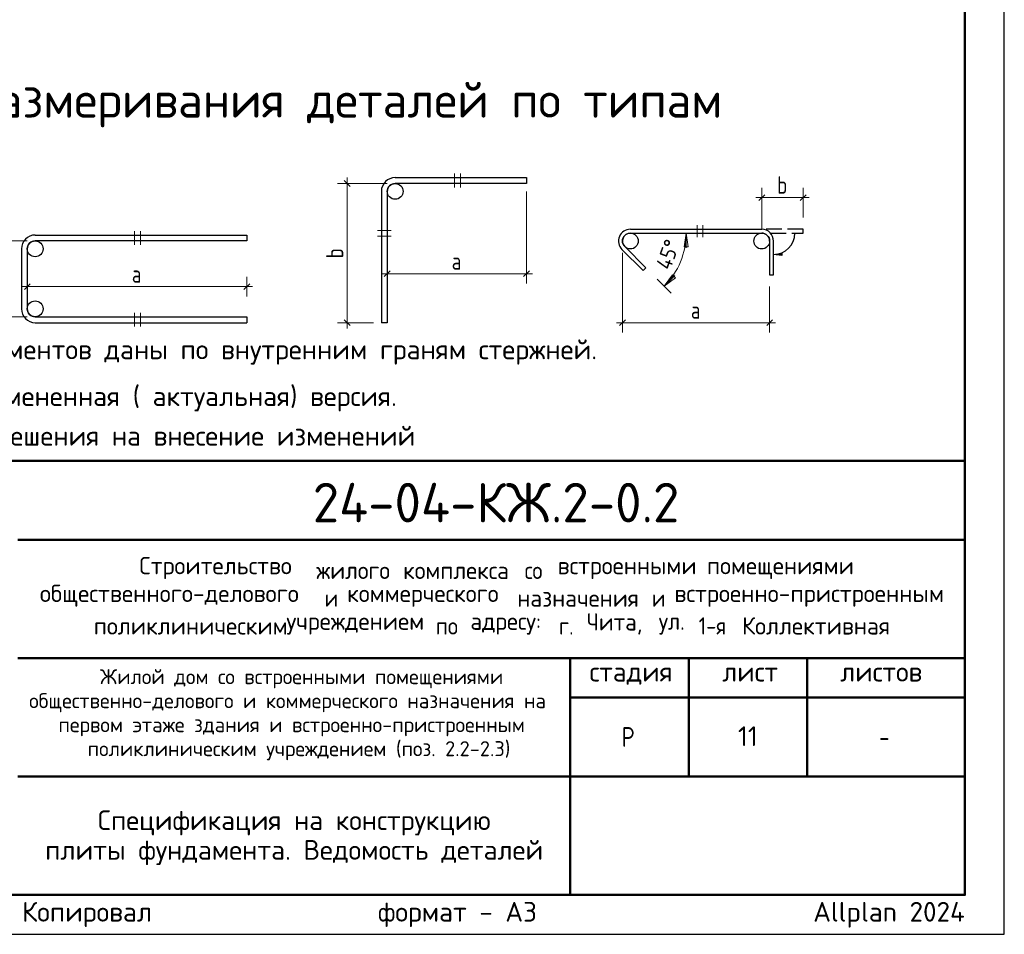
# Model space of a CAD drawing. Header units: millimetres. Extents: x 0 to 50400, y 0 to 35640.
# Tile 6 of 7: x 35426 to 50400, y 0 to 13906. Entities that reach past the tile are written whole.
import ezdxf

# ---------------------------------------------------------------- set-up
doc = ezdxf.new("R2010")
doc.units = ezdxf.units.MM
doc.linetypes.add('______2', pattern=[324, 240, -84])
doc.layers.add('Standard', color=7, linetype='Continuous', lineweight=25)
doc.layers.add('Надписи', color=7, linetype='Continuous', lineweight=25)
doc.styles.add('ISOCPEUR', font='isocpeur.ttf')

msp = doc.modelspace()

# ---------------------------------------------------------------- hatches: boundary and pattern name
at = {"layer": 'Standard', "linetype": 'Continuous', "lineweight": -3, "transparency": 33554687}
msp.add_hatch(color=7, dxfattribs=at).paths.add_polyline_path([(47017, 10319), (46891, 10337), (47017, 10355)], flags=16)

# ---------------------------------------------------------------- linework, layer by layer
at = {"layer": 'Standard', "color": 7, "linetype": 'Continuous', "lineweight": 13, "transparency": 33554687}
for p, q in [((42038, 11565), (42038, 11355)), ((42128, 11355), (42128, 11565)), ((40408, 11415), (40258, 11415)), ((40408, 11415), (40408, 11505)), ((40408, 11415), (40558, 11415)), ((40408, 11415), (41016, 11415)), ((40408, 11415), (40408, 9299)), ((43133, 10044), (43133, 11295)), ((46711, 11200), (46711, 11350)), ((47342, 11200), (47342, 11350)), ((46711, 11200), (46621, 11200)), ((46711, 11200), (46711, 11050)), ((46711, 11200), (47342, 11200)), ((47342, 11200), (47342, 11050)), ((47342, 11200), (47342, 10900)), ((47342, 11200), (47432, 11200)), ((37172, 10692), (37172, 10482)), ((37262, 10482), (37262, 10692)), ((40866, 10703), (41076, 10703)), ((45562, 10660), (45412, 10660)), ((45562, 10660), (45532, 10450)), ((45592, 10450), (45562, 10660)), ((45562, 10660), (45562, 10435)), ((45562, 10660), (45562, 10660)), ((45562, 10660), (45712, 10660)), ((45727, 10600), (45727, 10780)), ((45817, 10780), (45817, 10600)), ((34934, 10542), (35542, 10542)), ((41076, 10613), (40866, 10613)), ((44593, 9299), (44593, 10360)), ((45532, 10450), (45592, 10450)), ((41016, 10044), (41016, 10265)), ((41016, 10044), (41016, 10194)), ((43133, 10044), (43133, 10194)), ((41016, 10044), (40926, 10044)), ((41016, 10044), (41016, 9894)), ((43133, 10044), (43133, 9894)), ((43133, 10044), (43223, 10044)), ((35542, 9847), (35542, 9997)), ((38879, 9847), (38879, 9997)), ((45228, 9855), (45122, 9961)), ((45228, 9855), (45356, 10025)), ((45228, 9855), (45387, 10014)), ((45398, 9982), (45228, 9855)), ((45356, 10025), (45398, 9982)), ((35542, 9847), (35452, 9847)), ((35542, 9847), (35542, 9697)), ((38879, 9847), (38879, 9697)), ((38879, 9847), (38969, 9847)), ((45228, 9855), (45228, 9855)), ((45228, 9855), (45334, 9749)), ((46831, 9299), (46831, 9849)), ((37172, 9449), (37172, 9239)), ((37262, 9239), (37262, 9449)), ((44593, 9299), (44593, 9449)), ((46831, 9299), (46831, 9449)), ((34934, 9389), (35542, 9389)), ((40408, 9299), (40258, 9299)), ((40408, 9299), (40558, 9299)), ((40408, 9299), (40806, 9299)), ((40408, 9299), (40408, 9209)), ((44593, 9299), (44503, 9299)), ((44593, 9299), (44593, 9149)), ((46831, 9299), (46831, 9149)), ((46831, 9299), (46921, 9299))]:
    msp.add_line(p, q, dxfattribs=at)
at = {"layer": 'Standard', "color": 7, "linetype": 'Continuous', "lineweight": 25, "transparency": 33554687}
for p, q in [((40363, 11460), (40453, 11370)), ((40926, 11295), (40926, 9299)), ((41016, 11295), (41016, 9299)), ((46666, 11155), (46756, 11245)), ((47297, 11155), (47387, 11245)), ((44713, 10720), (46711, 10720)), ((44713, 10660), (46711, 10660)), ((35452, 10422), (35452, 9509)), ((35542, 10422), (35542, 9509)), ((40971, 9999), (41061, 10089)), ((43088, 9999), (43178, 10089)), ((35497, 9802), (35587, 9892)), ((38834, 9802), (38924, 9892)), ((35662, 9389), (38879, 9389)), ((35662, 9299), (38879, 9299)), ((38879, 9389), (38879, 9299)), ((40363, 9344), (40453, 9254)), ((41016, 9299), (40926, 9299)), ((44548, 9254), (44638, 9344)), ((46786, 9254), (46876, 9344)), ((49800, 600), (49800, 7200)), ((27600, 600), (49800, 600)), ((27600, 600), (49800, 600)), ((27600, 600), (49800, 600))]:
    msp.add_line(p, q, dxfattribs=at)
at = {"layer": 'Standard', "color": 7, "linetype": '______2', "lineweight": 25, "transparency": 33554687}
for p, q in [((47342, 10720), (46711, 10720)), ((46845, 10660), (47342, 10660)), ((47342, 10660), (47342, 10720))]:
    msp.add_line(p, q, dxfattribs=at)
at = {"layer": 'Standard', "color": 251, "linetype": 'Continuous', "lineweight": -3, "true_color": 0x656565, "transparency": 33554687}
for p, q in [((46891, 10337), (47017, 10355)), ((46891, 10337), (46891, 10337)), ((46891, 10337), (46891, 10337)), ((46891, 10337), (46891, 10337)), ((47017, 10319), (46891, 10337)), ((47017, 10355), (47017, 10319)), ((47017, 10337), (47026, 10337))]:
    msp.add_line(p, q, dxfattribs=at)
at = {"layer": 'Standard', "color": 7, "linetype": 'Continuous', "lineweight": 50, "transparency": 33554687}
for p, q in [((27600, 7200), (49800, 7200)), ((35400, 6000), (49800, 6000)), ((35400, 4200), (49800, 4200)), ((43800, 2400), (43800, 4200)), ((45600, 2400), (45600, 4200)), ((47400, 2400), (47400, 4200)), ((43800, 3600), (49800, 3600)), ((35400, 2400), (49800, 2400)), ((43800, 600), (43800, 2400)), ((43800, 600), (43800, 2400))]:
    msp.add_line(p, q, dxfattribs=at)
at = {"layer": 'Standard', "color": 7, "linetype": 'Continuous', "lineweight": 25, "transparency": 33554687}
msp.add_lwpolyline([(0, 0), (50400, 0), (50400, 35640), (0, 35640), (0, 0)], close=True, dxfattribs=at)
at = {"layer": 'Standard', "color": 7, "linetype": 'Continuous', "lineweight": 50, "transparency": 33554687}
msp.add_lwpolyline([(2400, 35040), (49800, 35040), (49800, 600), (2400, 600), (2400, 35040)], close=True, dxfattribs=at)
at = {"layer": 'Standard', "color": 7, "linetype": 'Continuous', "lineweight": 25, "transparency": 33554687}
for points in [[(41136, 11505), (43133, 11505), (43133, 11415), (41136, 11415)], [(35662, 10632), (38879, 10632), (38879, 10542), (35662, 10542)], [(46831, 10540), (46831, 10029), (46891, 10029), (46891, 10540)], [(44585, 10413), (44906, 10092), (44949, 10134), (44628, 10455)]]:
    msp.add_lwpolyline(points, dxfattribs=at)
at = {"layer": 'Standard', "color": 7, "linetype": 'Continuous', "lineweight": 13, "transparency": 33554687}
for points in [[(46711, 11200), (46711, 11173), (46711, 11173), (46711, 10720)], [(41016, 10044), (41669, 10044), (41669, 10044), (43133, 10044)], [(35542, 9847), (36824, 9847), (36824, 9847), (38879, 9847)], [(44593, 9299), (45273, 9299), (45273, 9299), (46831, 9299)]]:
    msp.add_lwpolyline(points, dxfattribs=at)
at = {"layer": 'Standard', "color": 9, "linetype": 'Continuous', "lineweight": -3, "true_color": 0xc7c7c7, "transparency": 33554687}
for centre in [(41136, 11295), (44713, 10540), (46711, 10540), (35662, 10422), (35662, 9509)]:
    msp.add_circle(centre, 120, dxfattribs=at)
at = {"layer": 'Standard', "color": 7, "linetype": 'Continuous', "lineweight": 25, "transparency": 33554687}
for centre, radius, start, end in [((41136, 11295), 210, 90, 180), ((41136, 11295), 120, 90, 180), ((35662, 10422), 210, 90, 180), ((44713, 10540), 180, 90, 225), ((44713, 10540), 120, 90, 225), ((46711, 10540), 180, 0, 90), ((46711, 10540), 120, 0, 90), ((35662, 10422), 120, 90, 180), ((35662, 9509), 210, 180, 270), ((35662, 9509), 120, 180, 270)]:
    msp.add_arc(centre, radius, start, end, dxfattribs=at)
at = {"layer": 'Standard', "color": 7, "linetype": 'Continuous', "lineweight": 13, "transparency": 33554687}
msp.add_arc((44423, 10660), 1139, 315, 0, dxfattribs=at)
at = {"layer": 'Standard', "color": 251, "linetype": 'Continuous', "lineweight": -3, "true_color": 0x656565, "transparency": 33554687}
msp.add_arc((46891, 10660), 323, 270, 0, dxfattribs=at)

# ---------------------------------------------------------------- texts
at = {"layer": 'Standard', "color": 7, "linetype": 'Continuous', "lineweight": 50, "transparency": 33554687, "attachment_point": 7, "style": 'ISOCPEUR'}
for s, insert, char_height, width in [('\\W0.99;Схема образмеривания деталей по типам', (31828, 12270), 540, 14650.47), ('\\W0.98;24-04-КЖ.2-0.2', (39882, 6262), 600, 6049.91)]:
    msp.add_mtext(s, dxfattribs=dict(at, insert=insert, char_height=char_height, width=width))
at = {"layer": 'Standard', "color": 7, "linetype": 'Continuous', "lineweight": 25, "transparency": 33554687, "attachment_point": 7, "style": 'ISOCPEUR'}
for s, insert, char_height, width in [('\\W0.78;b', (46947, 11260), 264, 287.23), ('\\W0.78;a', (41996, 10104), 264, 287.23), ('\\W0.78;a', (37131, 9907), 264, 287.23), ('\\W0.78;a', (45633, 9359), 264, 287.23), ('\\W1.00;* - Размеры гнутых элементов даны по внутренним граням стержней. ', (30577, 8661), 300, 13987.13), ('\\W0.98;Строительство ', (37245, 5402), 264, 2820.83), ('\\W0.96;жилого ', (39937, 5402), 264, 1446.12), ('\\W0.97;комплекса ', (41257, 5402), 264, 1975.29), ('\\W0.90;со ', (43105, 5402), 264, 620.97), ('\\W0.98;встроенными ', (43607, 5402), 264, 2398.16), ('\\W0.98;помещениями', (45877, 5402), 264, 2292.21), ('\\W0.99;общественного-делового ', (35733, 4980), 264, 4457.19), ('\\W0.87;и ', (40063, 4980), 264, 457.48), ('\\W0.98;коммерческого ', (40406, 4980), 264, 2714.91), ('\\W0.97;назначения ', (42993, 4980), 264, 2173.24), ('\\W0.87;и ', (45039, 4980), 264, 457.46), ('\\W0.99;встроенно-пристроенным', (45382, 4980), 264, 4298.92), ('\\W0.95;Чита, ', (44049, 4557), 264, 1221.07), ('\\W0.86;1-я ', (45752, 4557), 264, 773.52), ('\\W0.98;Коллективная', (46412, 4557), 264, 2450.61), ('\\W0.98;поликлиническим ', (36552, 4557), 264, 3058.06), ('\\W0.98;учреждением ', (39482, 4557), 264, 2397.9), ('\\W0.91;по ', (41752, 4557), 264, 647.69), ('\\W0.96;адресу: ', (42280, 4557), 264, 1472.67), ('\\W0.89;г. ', (43627, 4557), 264, 539.49), ('\\W0.92;ул. ', (45145, 4557), 264, 728.23), ('\\W0.99;стадия    лист     листов', (44091, 3795), 300, 5247.11), ('\\W0.80;Р', (44580, 2850), 300, 359.84), ('\\W0.78;-', (48495, 2850), 300, 326.39)]:
    msp.add_mtext(s, dxfattribs=dict(at, insert=insert, char_height=char_height, width=width))
at = {"layer": 'Standard', "color": 7, "linetype": 'Continuous', "lineweight": 18, "transparency": 33554687, "insert": (45319, 10085), "char_height": 240, "width": 613.34, "attachment_point": 7, "rotation": 70.1429, "style": 'ISOCPEUR'}
msp.add_mtext('\\W0.91;45%%d', dxfattribs=at)
at = {"layer": 'Standard', "color": 7, "linetype": 'Continuous', "lineweight": 25, "transparency": 33554687, "insert": (40348, 10278), "char_height": 264, "width": 287.25, "attachment_point": 7, "rotation": 90, "style": 'ISOCPEUR'}
msp.add_mtext('\\W0.78;b', dxfattribs=at)
at = {"layer": 'Standard', "color": 7, "linetype": 'Continuous', "lineweight": 18, "transparency": 33554687, "insert": (27523, 8332), "char_height": 300, "width": 13865.25, "attachment_point": 1, "line_spacing_factor": 1.204819}
msp.add_mtext('\\A1;{\\fISOCPEUR|i0|b0;\\H300.000000;\\W1.000000;\\C7;В выделенной области представлена замененная ( актуальная) версия.}\\P{\\fISOCPEUR|i0|b0;\\H300.000000;\\W1.000000;\\C7;Содержание изменения см. в листе разрешения на внесение изменений}\\P', dxfattribs=at)
at = {"layer": 'Standard', "color": 7, "linetype": 'Continuous', "lineweight": 18, "transparency": 33554687, "char_height": 228, "attachment_point": 7, "style": 'ISOCPEUR'}
for s, insert, width in [('\\W0.99;Жилой дом со встроенными помещениями', (36647, 3741), 6015.25), ('\\W0.99;общественно-делового и коммерческого назначения на', (35570, 3376), 8168.16), ('\\W0.99;первом этаже здания и встроенно-пристроенным', (36015, 3011), 7279.77), ('\\W0.99;поликлиническим учреждением (поз. 2.2-2.3)', (36459, 2646), 6390.3)]:
    msp.add_mtext(s, dxfattribs=dict(at, insert=insert, width=width))
at = {"layer": 'Standard', "color": 7, "linetype": 'Continuous', "lineweight": 25, "transparency": 33554687, "insert": (39600, 1885), "char_height": 300, "width": 7730.25, "attachment_point": 2, "line_spacing_factor": 0.903614}
msp.add_mtext('\\A1;{\\fISOCPEUR|i0|b0;\\H300.000000;\\W1.000000;\\C7;Спецификация на конструкцию}\\P{\\fISOCPEUR|i0|b0;\\H300.000000;\\W1.000000;\\C7;плиты фундамента. Ведомость деталей}\\P', dxfattribs=at)
at = {"layer": 'Standard', "color": 8, "linetype": 'Continuous', "lineweight": 13, "transparency": 33554687, "insert": (49800, 297), "char_height": 300, "width": 14099.36, "attachment_point": 6, "style": 'ISOCPEUR'}
msp.add_mtext('\\A1;{\\fISOCPEUR|i0|b0;\\H300.000000;\\W1.000000;\\C8;Копировал                  формат - А3                      Allplan 2024}\\P', dxfattribs=at)
at = {"layer": 'Надписи', "color": 7, "linetype": 'Continuous', "lineweight": 13, "transparency": 33554687, "insert": (46500, 3012), "char_height": 300, "width": 393.75, "attachment_point": 5, "style": 'ISOCPEUR'}
msp.add_mtext('\\A1;{\\fISOCPEUR|i0|b0;\\H300.000000;\\W1.000000;\\C7;11}\\P', dxfattribs=at)

doc.saveas('drawing.dxf')
